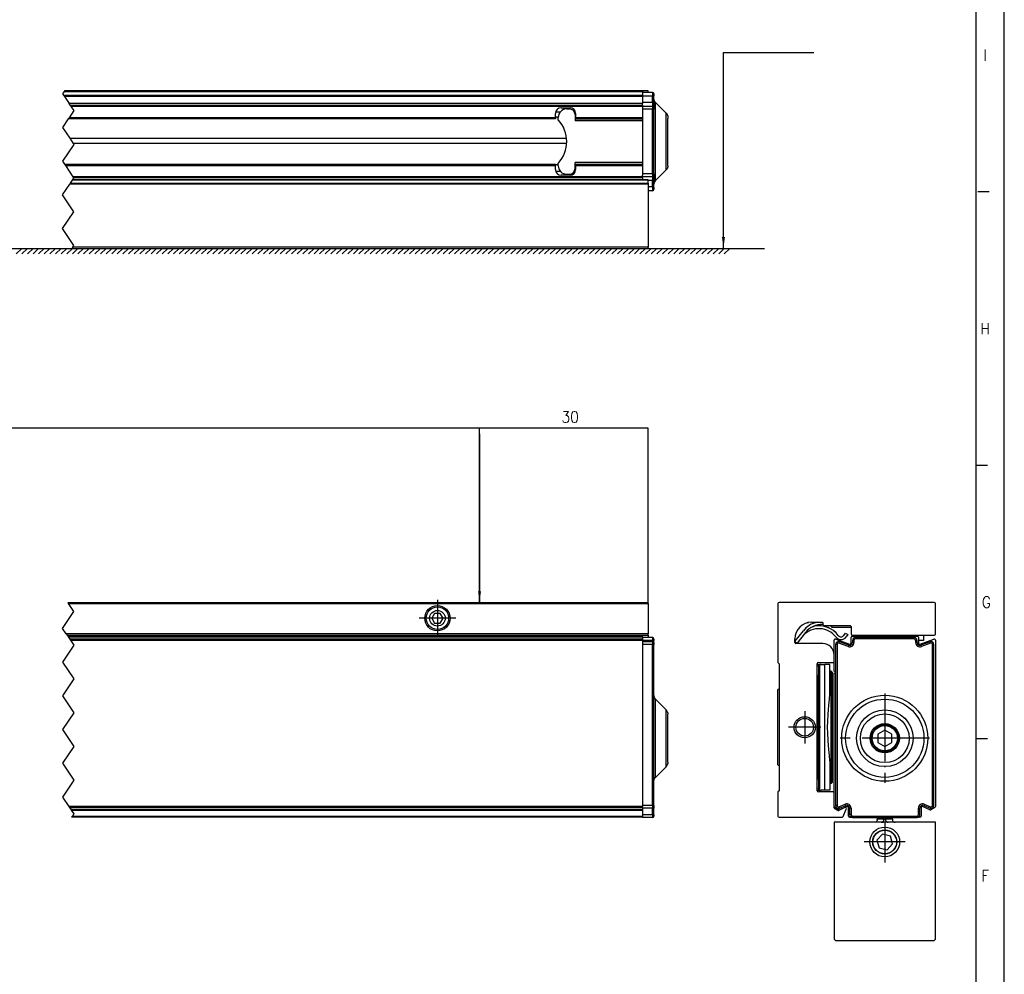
# Model space of a CAD drawing. Header units: inches. Extents: x -381 to 2260, y -418 to 176.
# Tile 20 of 24: x 284 to 459, y -164 to 6. Entities that reach past the tile are written whole.
import ezdxf

# ---------------------------------------------------------------- set-up
doc = ezdxf.new("R2010")
doc.units = ezdxf.units.IN
doc.linetypes.add('DOT_CENTER', pattern=[14, 12, -1, 0, -1])
doc.layers.add('1', color=7, linetype='Continuous')
doc.styles.add('CONVERTER_11', font='txt.shx', dxfattribs={"width": 0.9})
doc.dimstyles.get("Standard").update_dxf_attribs({"dimtxt": 0.18, "dimasz": 0.18, "dimexe": 0.18, "dimexo": 0.0625, "dimgap": 0.09, "dimtad": 0, "dimtih": 1, "dimtoh": 1, "dimdec": 4, "dimzin": 0, "dimdsep": 46, "dimtxsty": 'Standard', "dimcen": 0.09, "dimadec": 0, "dimazin": 0, "dimtfac": 1, "dimtdec": 4, "dimtofl": 0, "dimtmove": 0, "dimatfit": 3, "dimfxl": 1, "dimtolj": 1, "dimtzin": 0, "dimarcsym": 0})

# ---------------------------------------------------------------- blocks, each defined once
blk = doc.blocks.new('Marco_a1', base_point=(38.87, -121.38))
at = {"layer": '1', "color": 2, "linetype": 'Continuous'}
for p, q in [((458.87, -418.38), (458.87, 175.62)), ((456.18, -24.85), (454.18, -24.85)), ((455.87, -73.51), (453.87, -73.51)), ((455.87, -122.18), (453.87, -122.18))]:
    blk.add_line(p, q, dxfattribs=at)
at = {"layer": '1', "color": 7, "linetype": 'Continuous'}
blk.add_line((453.87, -413.38), (453.87, 170.62), dxfattribs=at)
at = {"layer": '1', "color": 2, "char_height": 2, "attachment_point": 4, "line_spacing_factor": 1.20048, "style": 'CONVERTER_11'}
for s, insert in [('I', (455.18, -0.51)), ('H', (454.62, -49.18)), ('G', (454.87, -97.85)), ('F', (454.77, -146.51))]:
    blk.add_mtext(s, dxfattribs=dict(at, insert=insert))
blk = doc.blocks.new('Top', base_point=(38.87, -121.38))
blk.add_blockref('Marco_a1', (38.87, -121.38))
blk = doc.blocks.new('_dummy_frame', base_point=(-381.13, -418.38))
blk.add_blockref('Top', (38.87, -121.38))
blk = doc.blocks.new('SOPORTE_SV_1340__9', base_point=(-179.5, -132.5))
at = {"color": 2, "linetype": 'DOT_CENTER'}
for p, q in [((292.24, -97.89), (292.37, -98.09)), ((293.31, -99.5), (292.37, -98.09)), ((291.31, -102.5), (293.31, -99.5)), ((291.97, -103.49), (291.31, -102.5)), ((291.97, -103.49), (292.11, -103.7)), ((292.16, -103.77), (292.11, -103.7)), ((292.24, -103.89), (292.16, -103.77))]:
    blk.add_line(p, q, dxfattribs=at)
at = {"color": 7, "linetype": 'Continuous'}
for p, q in [((292.24, -97.89), (395.5, -97.89)), ((292.37, -98.09), (395.5, -98.09)), ((395.5, -98.09), (395.5, -97.89)), ((395.5, -98.09), (395.5, -103.49)), ((357.5, -99.83), (357, -100.69)), ((358.5, -99.83), (357.5, -99.83)), ((359, -100.69), (358.5, -99.83)), ((357, -100.69), (357.5, -101.56)), ((357.5, -101.56), (358.5, -101.56)), ((358.5, -101.56), (359, -100.69)), ((395.5, -103.49), (291.97, -103.49)), ((292.11, -103.7), (395.5, -103.7)), ((343, -103.7), (343, -103.89)), ((345, -103.7), (345, -103.89)), ((371, -103.7), (371, -103.89)), ((373, -103.7), (373, -103.89)), ((395.5, -103.7), (395.5, -103.49)), ((395.5, -103.7), (395.5, -103.77)), ((395.5, -103.77), (395.5, -104.08)), ((395.5, -104.08), (395.5, -104.14))]:
    blk.add_line(p, q, dxfattribs=at)
for radius in [2.25, 2, 1.39]:
    blk.add_circle((358, -100.69), radius, dxfattribs=at)
at = {"layer": '1', "color": 2, "linetype": 'DOT_CENTER'}
for p, q in [((358, -97.44), (358, -103.94)), ((361.25, -100.69), (354.75, -100.69))]:
    blk.add_line(p, q, dxfattribs=at)
blk = doc.blocks.new('PERFIL_SV_1340__10', base_point=(-183, -136.14))
at = {"color": 2, "linetype": 'DOT_CENTER'}
for p, q in [((292.24, -103.89), (292.37, -104.09)), ((292.37, -104.09), (292.57, -104.39)), ((292.57, -104.39), (292.7, -104.59)), ((292.7, -104.59), (293.31, -105.5)), ((293.31, -105.5), (291.31, -108.5)), ((291.31, -108.5), (293.31, -111.5)), ((293.31, -111.5), (291.31, -114.5)), ((291.31, -114.5), (293.31, -117.5)), ((293.31, -117.5), (291.31, -120.5)), ((291.31, -120.5), (293.31, -123.5)), ((293.31, -123.5), (291.31, -126.5)), ((291.31, -126.5), (293.31, -129.5)), ((293.31, -129.5), (291.31, -132.5)), ((291.31, -132.5), (292.44, -134.2)), ((292.44, -134.2), (292.56, -134.37)), ((292.56, -134.37), (292.83, -134.79)), ((292.83, -134.79), (292.85, -134.81)), ((292.85, -134.81), (293.31, -135.5)), ((293.05, -135.89), (292.91, -136.09)), ((293.31, -135.5), (293.05, -135.89))]:
    blk.add_line(p, q, dxfattribs=at)
at = {"color": 7, "linetype": 'Continuous'}
for p, q in [((292.24, -103.89), (394.5, -103.89)), ((394.5, -104.09), (292.37, -104.09)), ((394.5, -104.39), (292.57, -104.39)), ((292.7, -104.59), (394.5, -104.59)), ((394.5, -104.09), (394.5, -103.89)), ((394.5, -104.09), (394.5, -104.39)), ((396.25, -104.14), (394.5, -104.14)), ((394.5, -104.39), (394.5, -104.59)), ((394.5, -104.59), (394.5, -134.2)), ((396.25, -104.64), (394.5, -104.64)), ((394.5, -104.86), (396.25, -104.86)), ((396.25, -104.14), (396.25, -104.64)), ((396.5, -104.64), (396.25, -104.64)), ((396.25, -104.86), (396.25, -104.64)), ((396.25, -104.86), (396.34, -104.88)), ((396.25, -104.86), (396.25, -105.36)), ((396.34, -104.88), (396.47, -104.99)), ((396.47, -104.99), (396.5, -105.13)), ((396.5, -105.03), (396.48, -105.03)), ((396.5, -104.39), (396.5, -104.64)), ((396.5, -105.03), (396.5, -104.64)), ((396.5, -105.03), (396.5, -105.13)), ((396.25, -105.36), (394.5, -105.36)), ((396.5, -105.36), (396.25, -105.36)), ((396.25, -134.01), (396.25, -105.36)), ((396.5, -105.13), (396.5, -105.36)), ((396.5, -134.01), (396.5, -105.36)), ((396.5, -114.43), (396.51, -114.54)), ((396.51, -114.54), (396.55, -114.74)), ((396.55, -114.74), (396.63, -114.93)), ((396.63, -114.93), (396.76, -115.1)), ((396.76, -115.1), (396.77, -115.12)), ((396.77, -115.12), (396.79, -115.1)), ((396.79, -115.1), (398.71, -117.01)), ((396.79, -126.14), (396.79, -115.1)), ((398.71, -117.01), (398.8, -117.21)), ((398.71, -123.78), (398.71, -117.01)), ((398.8, -117.21), (398.87, -117.29)), ((398.87, -117.29), (398.98, -117.61)), ((398.98, -117.61), (399, -117.78)), ((399, -123.54), (399, -117.78)), ((398.71, -127.02), (398.71, -123.78)), ((399, -126.32), (399, -123.54)), ((396.79, -128.97), (396.79, -126.14)), ((396.79, -129.01), (398.71, -127.1)), ((398.8, -126.9), (398.71, -127.1)), ((398.71, -127.1), (398.71, -127.02)), ((398.87, -126.82), (398.8, -126.9)), ((398.98, -126.5), (398.87, -126.82)), ((399, -126.32), (398.98, -126.5)), ((396.5, -129.68), (396.51, -129.57)), ((396.51, -129.57), (396.55, -129.37)), ((396.55, -129.37), (396.63, -129.18)), ((396.63, -129.18), (396.76, -129.01)), ((396.76, -129.01), (396.77, -128.99)), ((396.77, -128.99), (396.79, -129.01)), ((396.79, -129.01), (396.79, -128.97)), ((394.5, -134.2), (292.44, -134.2)), ((292.56, -134.37), (394.5, -134.37)), ((394.5, -134.79), (292.83, -134.79)), ((292.85, -134.81), (394.5, -134.81)), ((396.25, -134.01), (394.5, -134.01)), ((394.5, -134.37), (394.5, -134.2)), ((394.5, -134.37), (394.5, -134.79)), ((396.25, -134.51), (394.5, -134.51)), ((394.5, -134.79), (394.5, -134.81)), ((394.5, -134.81), (394.5, -135.89)), ((396.5, -134.01), (396.25, -134.01)), ((396.25, -134.01), (396.25, -134.51)), ((396.25, -134.51), (396.34, -134.49)), ((396.25, -135.64), (396.25, -134.51)), ((396.34, -134.49), (396.47, -134.38)), ((396.5, -134.48), (396.35, -134.48)), ((396.47, -134.38), (396.5, -134.26)), ((396.5, -134.01), (396.5, -134.26)), ((396.5, -134.26), (396.5, -134.48)), ((396.5, -135.64), (396.5, -134.48)), ((394.5, -136.09), (292.91, -136.09)), ((293.05, -135.89), (394.5, -135.89)), ((396.25, -135.64), (394.5, -135.64)), ((394.5, -135.89), (394.5, -136.09)), ((394.5, -136.09), (394.5, -136.14)), ((396.25, -136.14), (394.5, -136.14)), ((396.5, -135.64), (396.25, -135.64)), ((396.25, -135.64), (396.25, -136.14)), ((396.5, -135.64), (396.5, -135.89))]:
    blk.add_line(p, q, dxfattribs=at)
for centre, start, end in [((396.25, -104.39), 0, 90), ((396.25, -135.89), 270, 0)]:
    blk.add_arc(centre, 0.25, start, end, dxfattribs=at)
blk = doc.blocks.new('REGLA_SV_1340__12', base_point=(-183, -158.1))
for name, p in [('SOPORTE_SV_1340__9', (-179.5, -132.5)), ('PERFIL_SV_1340__10', (-183, -136.14))]:
    blk.add_blockref(name, p)
blk = doc.blocks.new('SOPORTE_SV_1340__14', base_point=(-179.5, -34.89))
at = {"color": 7, "linetype": 'Continuous'}
for p, q in [((395.5, -6.89), (394.5, -6.89)), ((395.5, -7.09), (395.5, -6.89)), ((394.5, -7.09), (395.5, -7.09)), ((395.5, -7.09), (395.5, -7.15)), ((395.5, -22.74), (293.08, -22.74)), ((395.5, -22.72), (293.09, -22.72)), ((395.5, -22.72), (395.5, -22.74)), ((395.5, -23.31), (395.5, -22.74)), ((395.5, -23.49), (292.58, -23.49)), ((292.7, -23.31), (395.5, -23.31)), ((395.5, -23.31), (395.5, -23.49)), ((395.5, -23.49), (395.5, -34.69)), ((292.98, -34.89), (395.5, -34.89)), ((395.5, -34.69), (293.11, -34.69)), ((395.5, -34.89), (395.5, -34.69))]:
    blk.add_line(p, q, dxfattribs=at)
at = {"color": 2, "linetype": 'DOT_CENTER'}
for p, q in [((292.7, -23.31), (293.08, -22.74)), ((293.09, -22.72), (293.08, -22.74)), ((291.31, -25.39), (292.58, -23.49)), ((292.7, -23.31), (292.58, -23.49)), ((293.31, -28.39), (291.31, -25.39)), ((291.31, -31.39), (293.31, -28.39)), ((293.31, -34.39), (291.31, -31.39)), ((293.11, -34.69), (292.98, -34.89)), ((293.11, -34.69), (293.31, -34.39))]:
    blk.add_line(p, q, dxfattribs=at)
blk = doc.blocks.new('PERFIL_SV_1340__15', base_point=(-183, -24.64))
at = {"color": 2, "linetype": 'DOT_CENTER'}
for p, q in [((291.58, -6.99), (291.31, -7.39)), ((291.64, -6.89), (291.58, -6.99)), ((291.31, -7.39), (291.52, -7.72)), ((291.52, -7.72), (291.65, -7.9)), ((291.65, -7.9), (292.48, -9.15)), ((293.31, -10.39), (292.46, -11.66)), ((292.67, -9.44), (292.48, -9.15)), ((292.67, -9.44), (292.8, -9.64)), ((292.8, -9.64), (293.31, -10.39)), ((292.33, -11.86), (291.31, -13.39)), ((292.46, -11.66), (292.33, -11.86)), ((291.31, -13.39), (292.57, -15.29)), ((292.57, -15.29), (293.22, -16.26)), ((293.31, -16.39), (291.31, -19.39)), ((293.22, -16.26), (293.31, -16.39)), ((291.31, -19.39), (291.66, -19.93)), ((291.66, -19.93), (291.8, -20.13)), ((291.8, -20.13), (293.15, -22.15)), ((293.15, -22.64), (293.09, -22.72)), ((293.15, -22.15), (293.28, -22.35)), ((293.15, -22.64), (293.31, -22.39)), ((293.31, -22.39), (293.28, -22.35))]:
    blk.add_line(p, q, dxfattribs=at)
at = {"color": 7, "linetype": 'Continuous'}
for p, q in [((291.58, -6.99), (394.5, -6.99)), ((394.5, -6.89), (291.64, -6.89)), ((394.5, -6.99), (394.5, -6.89)), ((394.5, -6.99), (394.5, -7.72)), ((394.5, -7.72), (291.52, -7.72)), ((394.5, -7.9), (291.65, -7.9)), ((396.25, -7.14), (394.5, -7.14)), ((394.5, -7.72), (394.5, -7.9)), ((396.25, -7.83), (394.5, -7.83)), ((394.5, -7.9), (394.5, -9.15)), ((396.25, -7.14), (396.25, -7.83)), ((396.25, -8.96), (396.25, -7.83)), ((396.5, -7.39), (396.5, -7.74)), ((396.5, -8.87), (396.5, -7.74)), ((396.51, -8.34), (396.5, -8.23)), ((396.55, -8.54), (396.51, -8.34)), ((396.63, -8.73), (396.55, -8.54)), ((396.76, -8.9), (396.63, -8.73)), ((394.5, -9.15), (292.48, -9.15)), ((292.67, -9.44), (394.5, -9.44)), ((394.5, -9.64), (292.8, -9.64)), ((380, -9.89), (381.6, -9.89)), ((381, -10.09), (381.5, -10.09)), ((396.25, -8.96), (394.5, -8.96)), ((394.5, -9.44), (394.5, -9.15)), ((394.5, -9.44), (394.5, -9.64)), ((394.5, -9.64), (394.5, -9.93)), ((396.25, -9.64), (394.5, -9.64)), ((394.5, -9.93), (394.5, -10.14)), ((396.25, -10.14), (394.5, -10.14)), ((394.5, -10.14), (394.5, -21.64)), ((396.25, -8.96), (396.25, -9.64)), ((396.25, -9.64), (396.25, -10.14)), ((396.5, -10.14), (396.25, -10.14)), ((396.25, -21.64), (396.25, -10.14)), ((396.5, -8.87), (396.5, -9.89)), ((396.5, -9.89), (396.5, -10.14)), ((396.5, -21.64), (396.5, -10.14)), ((396.79, -8.94), (396.76, -8.9)), ((396.79, -8.94), (398.71, -10.85)), ((396.79, -16.62), (396.79, -8.94)), ((379, -11.86), (292.33, -11.86)), ((379, -11.66), (292.46, -11.66)), ((379, -11.66), (379, -10.89)), ((379, -11.51), (379.52, -11.51)), ((379, -11.66), (379, -11.86)), ((379.84, -10.64), (379.05, -10.64)), ((379.5, -12.02), (379.5, -11.59)), ((382.55, -10.64), (382.39, -10.64)), ((382.5, -11.09), (382.5, -12.19)), ((382.5, -11.51), (382.6, -11.51)), ((382.6, -11.59), (382.5, -11.59)), ((394.5, -12.19), (382.5, -12.19)), ((382.6, -10.89), (382.6, -11.66)), ((382.6, -11.66), (382.6, -11.86)), ((394.5, -11.66), (382.6, -11.66)), ((382.6, -11.86), (394.5, -11.86)), ((398.71, -10.85), (398.87, -11.06)), ((398.71, -16.77), (398.71, -10.85)), ((398.87, -11.06), (398.98, -11.39)), ((398.98, -11.39), (399, -11.82)), ((399, -16.65), (399, -11.82)), ((292.57, -15.29), (380.88, -15.29)), ((380.93, -16.26), (293.22, -16.26)), ((396.79, -22.85), (396.79, -16.62)), ((398.71, -20.94), (398.71, -16.77)), ((399, -20.23), (399, -16.65)), ((291.66, -19.93), (379, -19.93)), ((291.8, -20.13), (379, -20.13)), ((379, -19.93), (379, -20.13)), ((379.5, -20.03), (379, -20.03)), ((379, -20.89), (379, -20.13)), ((379.5, -20.19), (379.5, -19.77)), ((394.5, -19.59), (382.5, -19.59)), ((382.5, -20.69), (382.5, -19.59)), ((382.6, -20.19), (382.5, -20.19)), ((382.6, -19.93), (394.5, -19.93)), ((382.6, -19.93), (382.6, -20.13)), ((382.6, -20.13), (394.5, -20.13)), ((382.6, -20.13), (382.6, -20.89)), ((396.79, -22.85), (398.71, -20.94)), ((398.87, -20.73), (398.71, -20.94)), ((398.98, -20.4), (398.87, -20.73)), ((399, -20.23), (398.98, -20.4)), ((394.5, -22.15), (293.15, -22.15)), ((293.15, -22.64), (394.5, -22.64)), ((394.5, -22.35), (293.28, -22.35)), ((379.05, -21.15), (379.84, -21.15)), ((381.6, -21.89), (380, -21.89)), ((381, -21.69), (381.5, -21.69)), ((382.39, -21.15), (382.55, -21.15)), ((396.25, -21.64), (394.5, -21.64)), ((394.5, -21.64), (394.5, -21.86)), ((394.5, -22.15), (394.5, -21.86)), ((396.25, -22.14), (394.5, -22.15)), ((394.5, -22.35), (394.5, -22.15)), ((394.5, -22.35), (394.5, -22.64)), ((394.5, -22.64), (394.5, -22.72)), ((396.5, -21.64), (396.25, -21.64)), ((396.25, -21.64), (396.25, -22.14)), ((396.25, -22.14), (396.25, -22.83)), ((396.5, -21.64), (396.5, -21.89)), ((396.5, -21.95), (396.5, -21.94)), ((396.5, -21.95), (396.5, -22.92)), ((396.25, -22.83), (395.5, -22.83)), ((396.25, -23.96), (395.5, -23.96)), ((396.25, -23.96), (396.25, -22.83)), ((396.25, -23.96), (396.25, -24.64)), ((396.5, -24.05), (396.5, -22.92)), ((396.51, -23.45), (396.5, -23.39)), ((396.5, -24.05), (396.5, -24.39)), ((396.55, -23.25), (396.51, -23.45)), ((396.63, -23.06), (396.55, -23.25)), ((396.76, -22.89), (396.63, -23.06)), ((396.79, -22.85), (396.76, -22.89)), ((396.25, -24.64), (395.5, -24.64))]:
    blk.add_line(p, q, dxfattribs=at)
for centre, radius, start, end in [((396.25, -7.39), 0.25, 0, 90), ((380, -10.89), 1, 90, 180), ((381, -11.59), 1.5, 90, 180), ((381.5, -11.09), 1, 0, 90), ((381.6, -10.89), 1, 0, 90), ((396.25, -9.89), 0.25, 0, 90), ((375.24, -15.89), 5.76, 317.6775, 42.3225), ((380, -20.89), 1, 180, 270), ((381, -20.19), 1.5, 180, 270), ((381.5, -20.69), 1, 270, 0), ((381.6, -20.89), 1, 270, 0), ((396.25, -21.89), 0.25, 270, 0), ((396.25, -24.39), 0.25, 270, 0)]:
    blk.add_arc(centre, radius, start, end, dxfattribs=at)
for points, knots in [([(396.25, -7.83), (396.27, -7.83), (396.32, -7.83), (396.39, -7.82), (396.44, -7.8), (396.47, -7.78), (396.48, -7.77)], [0, 0, 0, 0, 0.0726793, 0.1400146, 0.1973708, 0.241742, 0.241742, 0.241742, 0.241742]), ([(396.48, -7.77), (396.49, -7.77), (396.5, -7.76), (396.5, -7.74), (396.5, -7.74)], [0, 0, 0, 0, 0.02249161, 0.04123303, 0.04123303, 0.04123303, 0.04123303]), ([(396.25, -8.96), (396.28, -8.96), (396.33, -8.96), (396.41, -8.94), (396.46, -8.92), (396.49, -8.89), (396.5, -8.88)], [0, 0, 0, 0, 0.0856887, 0.1625903, 0.2236218, 0.266048, 0.266048, 0.266048, 0.266048]), ([(396.5, -22.91), (396.49, -22.9), (396.47, -22.87), (396.41, -22.85), (396.33, -22.83), (396.28, -22.83), (396.25, -22.83)], [0, 0, 0, 0, 0.0473299, 0.1089214, 0.185823, 0.2715117, 0.2715117, 0.2715117, 0.2715117]), ([(396.48, -24.02), (396.47, -24.01), (396.44, -23.99), (396.39, -23.97), (396.32, -23.96), (396.27, -23.96), (396.25, -23.96)], [0, 0, 0, 0, 0.0443711, 0.1017276, 0.1690634, 0.2417434, 0.2417434, 0.2417434, 0.2417434]), ([(396.5, -24.05), (396.5, -24.05), (396.5, -24.03), (396.49, -24.02), (396.48, -24.02)], [0, 0, 0, 0, 0.01874085, 0.0412316, 0.0412316, 0.0412316, 0.0412316])]:
    blk.add_open_spline(points, degree=3, knots=knots, dxfattribs=at)
for points in [[(396.5, -8.88), (396.5, -8.88), (396.5, -8.88), (396.5, -8.87), (396.5, -8.87)], [(396.5, -22.92), (396.5, -22.92), (396.5, -22.92), (396.5, -22.91), (396.5, -22.91)]]:
    blk.add_open_spline(points, degree=3, dxfattribs=at)
blk = doc.blocks.new('REGLA_SV_1340__17', base_point=(-183, -34.89))
for name, p in [('PERFIL_SV_1340__15', (-183, -24.64)), ('SOPORTE_SV_1340__14', (-179.5, -34.89))]:
    blk.add_blockref(name, p)
blk = doc.blocks.new('SOPORTE_SV_1340__30', base_point=(418.6, -136.09))
at = {"color": 7, "linetype": 'Continuous'}
for p, q in [((418.6, -98.09), (418.6, -108.59)), ((446.4, -97.89), (418.8, -97.89)), ((446.6, -103.49), (446.6, -98.09)), ((423.66, -101.55), (423.69, -101.54)), ((423.69, -101.54), (423.66, -101.55)), ((423.92, -101.47), (423.8, -101.5)), ((423.8, -101.5), (423.91, -101.48)), ((423.96, -101.46), (424.02, -101.45)), ((424.02, -101.45), (423.96, -101.46)), ((424.6, -101.39), (426.4, -101.39)), ((426.4, -101.39), (426.42, -101.4)), ((426.42, -101.4), (426.5, -101.42)), ((426.5, -101.42), (426.51, -101.43)), ((426.5, -101.42), (426.51, -101.43)), ((426.51, -101.43), (426.53, -101.45)), ((426.53, -101.45), (426.58, -101.51)), ((426.57, -101.49), (426.54, -101.8)), ((426.58, -101.51), (426.59, -101.54)), ((426.59, -101.54), (426.6, -101.55)), ((426.6, -101.55), (426.6, -101.59)), ((426.6, -101.59), (426.6, -101.79)), ((421.6, -104.85), (423.12, -102.91)), ((423.51, -103.22), (421.97, -105.19)), ((424.77, -102.2), (425.07, -102.13)), ((426.6, -101.84), (426.6, -101.79)), ((426.6, -101.79), (426.6, -101.81)), ((426.6, -101.81), (426.6, -101.79)), ((426.6, -101.79), (426.6, -101.84)), ((426.6, -101.81), (426.6, -101.84)), ((426.6, -101.84), (426.6, -101.81)), ((426.6, -101.84), (426.61, -101.85)), ((426.61, -101.85), (426.6, -101.84)), ((426.6, -101.84), (426.61, -101.85)), ((426.61, -101.85), (426.62, -101.88)), ((426.61, -101.85), (426.62, -101.88)), ((426.62, -101.88), (426.63, -101.89)), ((426.62, -101.88), (426.66, -101.94)), ((426.63, -101.89), (426.64, -101.91)), ((426.64, -101.91), (426.65, -101.92)), ((426.65, -101.92), (426.66, -101.94)), ((426.66, -101.94), (426.69, -101.96)), ((426.67, -101.95), (426.69, -101.96)), ((426.69, -101.96), (426.7, -101.97)), ((426.7, -101.97), (426.74, -101.98)), ((426.7, -101.97), (426.78, -101.99)), ((426.74, -101.98), (426.75, -101.99)), ((426.75, -101.99), (426.77, -101.99)), ((426.77, -101.99), (426.78, -101.99)), ((426.78, -101.99), (426.8, -102)), ((426.78, -101.99), (426.8, -102)), ((426.8, -102), (431.4, -102)), ((427.9, -102), (428.2, -102.29)), ((428.2, -102.17), (428.2, -102)), ((428.2, -102.29), (428.2, -102.17)), ((428.2, -102.29), (431.6, -102.29)), ((430.3, -103.74), (430.59, -103.33)), ((430.3, -103.74), (430.59, -103.33)), ((430.3, -103.74), (430.59, -103.33)), ((430.3, -103.74), (430.59, -103.33)), ((430.3, -103.74), (430.59, -103.33)), ((430.3, -103.74), (430.59, -103.33)), ((430.59, -103.33), (431, -103.62)), ((431.4, -102), (431.42, -102)), ((431.42, -102), (431.5, -102.02)), ((431.5, -102.02), (431.51, -102.03)), ((431.51, -102.03), (431.53, -102.05)), ((431.53, -102.05), (431.58, -102.11)), ((431.58, -102.11), (431.59, -102.14)), ((431.59, -102.14), (431.6, -102.15)), ((431.6, -102.15), (431.6, -102.19)), ((431.6, -102.19), (431.6, -103.49)), ((421.6, -104.99), (421.6, -104.39)), ((421.97, -105.19), (421.6, -104.9)), ((423.1, -103.76), (422.92, -103.98)), ((423.1, -103.76), (422.92, -103.98)), ((423.1, -103.76), (422.92, -103.98)), ((423.1, -103.76), (422.92, -103.98)), ((423.1, -103.76), (422.92, -103.98)), ((423.1, -103.76), (422.92, -103.98)), ((431, -103.62), (430.71, -104.03)), ((431, -103.62), (430.71, -104.03)), ((431, -103.62), (430.71, -104.03)), ((431, -103.62), (430.71, -104.03)), ((431, -103.62), (430.71, -104.03)), ((431, -103.62), (430.71, -104.03)), ((431.8, -103.7), (446.4, -103.7)), ((443.3, -103.7), (443.3, -103.89)), ((444.5, -104.64), (443.6, -104.64)), ((444.5, -103.7), (444.5, -104.64)), ((426.6, -105.19), (421.8, -105.19)), ((418.6, -108.59), (418.8, -108.79)), ((425.8, -108.59), (428.4, -108.59)), ((428.6, -108.39), (428.6, -107.19)), ((418.8, -108.79), (418.8, -131.39)), ((425.6, -131.39), (425.6, -108.79)), ((425.69, -108.9), (425.6, -108.9)), ((425.6, -108.9), (425.69, -108.9)), ((425.69, -108.9), (426.28, -108.9)), ((425.8, -109.29), (425.81, -109.19)), ((425.8, -109.29), (425.8, -110.89)), ((425.81, -109.19), (425.84, -109.09)), ((425.84, -109.09), (425.85, -109.06)), ((425.85, -109.06), (425.87, -109.04)), ((425.87, -109.04), (425.92, -108.99)), ((425.92, -108.99), (426, -108.95)), ((426, -108.95), (426.03, -108.94)), ((426.1, -108.92), (426.03, -108.94)), ((426.03, -131.25), (426.03, -108.94)), ((426.28, -108.9), (426.1, -108.92)), ((426.28, -108.9), (426.96, -108.9)), ((427.8, -108.9), (426.96, -108.9)), ((426.96, -131.29), (426.96, -108.9)), ((427.8, -114.12), (427.8, -108.9)), ((428.05, -110.09), (427.8, -110.09)), ((428.05, -110.09), (428.3, -110.34)), ((428.05, -124.16), (428.05, -110.09)), ((428.3, -129.84), (428.3, -110.34)), ((425.6, -110.89), (425.8, -110.89)), ((425.8, -129.29), (425.8, -110.89)), ((418.7, -113.29), (418.6, -113.4)), ((418.6, -121.26), (418.6, -113.4)), ((418.8, -113.23), (418.7, -113.29)), ((418.8, -113.23), (418.7, -113.29)), ((418.8, -113.23), (418.7, -113.29)), ((418.8, -113.23), (418.7, -113.29)), ((418.8, -113.23), (418.7, -113.29)), ((418.8, -113.23), (418.7, -113.29)), ((427.67, -116.14), (427.76, -115.1)), ((427.76, -115.07), (427.8, -114.12)), ((427.76, -115.1), (427.76, -115.07)), ((427.52, -117.79), (427.59, -117)), ((427.59, -117), (427.67, -116.14)), ((427.42, -120.1), (427.44, -119.05)), ((427.44, -119.05), (427.52, -117.79)), ((427.44, -121.14), (427.42, -120.1)), ((418.6, -126.79), (418.6, -121.26)), ((427.52, -122.4), (427.44, -121.14)), ((427.53, -122.5), (427.52, -122.4)), ((427.67, -124.05), (427.53, -122.5)), ((427.76, -125.09), (427.67, -124.05)), ((428.05, -130.09), (428.05, -124.16)), ((427.76, -125.12), (427.76, -125.09)), ((427.8, -126.07), (427.76, -125.12)), ((427.8, -126.07), (427.8, -131.29)), ((418.7, -126.9), (418.6, -126.79)), ((418.8, -126.96), (418.7, -126.9)), ((425.6, -129.29), (425.8, -129.29)), ((425.8, -129.29), (425.8, -130.89)), ((425.69, -131.29), (425.6, -131.29)), ((425.69, -131.29), (426.28, -131.29)), ((425.8, -130.95), (425.8, -130.89)), ((425.81, -131), (425.8, -130.95)), ((425.85, -131.13), (425.81, -131)), ((425.87, -131.15), (425.85, -131.13)), ((426, -131.24), (425.87, -131.15)), ((426.03, -131.25), (426, -131.24)), ((426.03, -131.25), (426.28, -131.29)), ((426.96, -131.29), (426.28, -131.29)), ((427.8, -131.29), (426.96, -131.29)), ((428.05, -130.09), (427.8, -130.09)), ((428.05, -130.09), (428.3, -129.84)), ((418.8, -131.39), (418.6, -131.59)), ((418.6, -131.59), (418.6, -135.89)), ((428.4, -131.59), (425.8, -131.59)), ((428.6, -134.43), (428.6, -131.79)), ((429.22, -134.9), (428.7, -134.6)), ((430.49, -134.38), (429.41, -134.91)), ((430.19, -135.97), (430.76, -134.64)), ((418.8, -136.09), (430.01, -136.09))]:
    blk.add_line(p, q, dxfattribs=at)
for radius in [1.88, 1.57]:
    blk.add_circle((423.35, -120.09), radius, dxfattribs=at)
for centre, radius, start, end in [((418.8, -98.09), 0.2, 90, 180), ((446.4, -98.09), 0.2, 360, 90), ((446.4, -98.1), 0.2, 0.0296, 6.0301), ((424.6, -104.39), 3, 90, 180), ((426.44, -105.52), 4.22, 102.1238, 141.8537), ((425.89, -106.36), 3.81, 37.134, 136.9999), ((426.44, -105.52), 4.22, 129.6158, 141.854), ((426.44, -105.52), 4.22, 129.6158, 141.854), ((426.44, -105.52), 4.22, 129.6158, 141.854), ((426.44, -105.52), 4.22, 129.6158, 141.854), ((426.44, -105.52), 4.22, 129.6158, 141.854), ((426.44, -105.52), 4.22, 129.6158, 141.854), ((426.44, -105.52), 4.22, 129.6158, 141.854), ((426.44, -105.52), 4.22, 129.6158, 141.854), ((426.44, -105.52), 4.22, 129.6158, 141.854), ((426.44, -105.52), 4.22, 129.6158, 141.854), ((426.44, -105.52), 4.22, 129.6158, 141.854), ((426.44, -105.52), 3.72, 88.3749, 141.8537), ((425.89, -106.36), 4.31, 37.134, 101.0001), ((425.89, -106.36), 4.31, 64.9994, 76.9994), ((425.89, -106.36), 4.31, 64.9994, 76.9994), ((425.89, -106.36), 4.31, 64.9994, 76.9994), ((425.89, -106.36), 4.31, 64.9994, 76.9994), ((425.89, -106.36), 4.31, 64.9994, 76.9994), ((425.89, -106.36), 4.31, 37.1337, 52.9998), ((425.89, -106.36), 4.31, 37.1337, 52.9998), ((425.89, -106.36), 4.31, 37.1337, 52.9998), ((425.89, -106.36), 4.31, 37.1337, 52.9998), ((425.89, -106.36), 4.31, 37.1337, 52.9998), ((421.8, -104.99), 0.2, 180, 270), ((429.81, -103.4), 1.1, 217.134, 325), ((429.81, -103.4), 1.1, 217.1351, 233.001), ((429.81, -103.4), 1.1, 217.1351, 233.001), ((429.81, -103.4), 1.1, 217.1351, 233.001), ((429.81, -103.4), 1.1, 217.1351, 233.001), ((429.81, -103.4), 1.1, 217.1351, 233.001), ((429.81, -103.4), 0.6, 217.134, 325), ((429.81, -103.4), 0.6, 220.9969, 244.997), ((429.81, -103.4), 0.6, 220.9969, 244.997), ((429.81, -103.4), 0.6, 220.9969, 244.997), ((429.81, -103.4), 0.6, 220.9969, 244.997), ((429.81, -103.4), 0.6, 220.9969, 244.997), ((429.81, -103.4), 1.1, 293, 305.0007), ((429.81, -103.4), 1.1, 293, 305.0007), ((429.81, -103.4), 1.1, 293, 305.0007), ((429.81, -103.4), 1.1, 293, 305.0007), ((429.81, -103.4), 1.1, 293, 305.0007), ((431.8, -103.49), 0.2, 180, 270), ((446.4, -103.49), 0.2, 270, 0), ((446.4, -103.49), 0.2, 353.9699, 359.972), ((426.6, -107.19), 2, 360, 90), ((425.8, -108.79), 0.2, 90, 180), ((428.4, -108.39), 0.2, 270, 0), ((425.8, -131.39), 0.2, 180, 270), ((428.4, -131.79), 0.2, 0, 90), ((428.8, -134.43), 0.2, 180, 240), ((430.57, -134.56), 0.2, 336.8689, 116), ((418.8, -135.89), 0.2, 180, 270), ((429.32, -134.73), 0.2, 240, 296), ((430.01, -135.89), 0.2, 270, 336.8689)]:
    blk.add_arc(centre, radius, start, end, dxfattribs=at)
at = {"layer": '1', "color": 2, "linetype": 'DOT_CENTER'}
for p, q in [((423.35, -117.22), (423.35, -122.97)), ((426.23, -120.09), (420.48, -120.09))]:
    blk.add_line(p, q, dxfattribs=at)
blk = doc.blocks.new('PERFIL_SV_1340__31', base_point=(428.6, -136.14))
at = {"color": 7, "linetype": 'Continuous'}
for p, q in [((428.6, -110.09), (428.6, -104.59)), ((428.87, -104.4), (431.33, -105.3)), ((429.44, -105.13), (429.52, -104.89)), ((431.18, -105.5), (429.52, -104.89)), ((431.6, -105.11), (431.6, -104.09)), ((431.8, -103.89), (443.4, -103.89)), ((432.1, -104.64), (431.85, -104.64)), ((431.85, -104.64), (431.85, -105.03)), ((432.1, -105.03), (431.85, -105.03)), ((432.1, -104.64), (432.1, -105.03)), ((432.35, -104.39), (432.35, -104.14)), ((442.85, -104.14), (432.35, -104.14)), ((442.85, -104.39), (432.35, -104.39)), ((442.85, -104.39), (442.85, -104.14)), ((443.1, -105.03), (443.1, -104.64)), ((443.1, -104.64), (443.35, -104.64)), ((443.1, -105.03), (443.35, -105.03)), ((443.35, -105.03), (443.35, -104.64)), ((443.6, -104.09), (443.6, -105.11)), ((443.87, -105.3), (446.33, -104.4)), ((445.68, -104.89), (444.02, -105.5)), ((445.76, -105.13), (445.68, -104.89)), ((446.6, -104.59), (446.6, -134.2)), ((429.1, -105.36), (428.85, -105.36)), ((428.85, -105.36), (428.85, -134.01)), ((429.1, -105.36), (429.1, -134.01)), ((431.09, -105.73), (429.44, -105.13)), ((431.09, -105.73), (431.18, -105.5)), ((444.11, -105.73), (444.02, -105.5)), ((445.76, -105.13), (444.11, -105.73)), ((446.1, -105.36), (446.35, -105.36)), ((446.1, -134.01), (446.1, -105.36)), ((446.35, -134.01), (446.35, -105.36)), ((428.6, -134.2), (428.6, -110.49)), ((437.6, -120.61), (436.35, -121.33)), ((438.85, -121.33), (437.6, -120.61)), ((436.35, -121.33), (436.35, -122.78)), ((438.85, -122.78), (438.85, -121.33)), ((436.35, -122.78), (437.6, -123.5)), ((437.6, -123.5), (438.85, -122.78)), ((429.42, -134.79), (428.7, -134.37)), ((429.1, -134.01), (428.85, -134.01)), ((429.44, -134.24), (430.57, -133.79)), ((429.44, -134.24), (429.54, -134.47)), ((429.54, -134.47), (430.66, -134.02)), ((430.86, -134.21), (429.6, -134.79)), ((430.57, -133.79), (430.66, -134.02)), ((431.14, -135.89), (431.14, -134.39)), ((431.6, -134.48), (431.35, -134.48)), ((431.35, -134.48), (431.35, -135.64)), ((431.6, -134.48), (431.6, -135.64)), ((443.6, -135.64), (443.6, -134.48)), ((443.6, -134.48), (443.85, -134.48)), ((443.85, -135.64), (443.85, -134.48)), ((444.06, -134.39), (444.06, -135.89)), ((445.6, -134.79), (444.34, -134.21)), ((444.63, -133.79), (444.54, -134.02)), ((444.54, -134.02), (445.66, -134.47)), ((444.63, -133.79), (445.76, -134.24)), ((445.76, -134.24), (445.66, -134.47)), ((446.5, -134.37), (445.78, -134.79)), ((446.1, -134.01), (446.35, -134.01)), ((431.34, -136.09), (431.63, -136.09)), ((431.6, -135.64), (431.35, -135.64)), ((431.66, -136.11), (431.63, -136.09)), ((431.85, -135.89), (431.85, -136.14)), ((431.85, -135.89), (443.35, -135.89)), ((431.85, -136.14), (443.35, -136.14)), ((443.35, -135.89), (443.35, -136.14)), ((443.86, -136.09), (443.57, -136.09)), ((443.6, -135.64), (443.85, -135.64))]:
    blk.add_line(p, q, dxfattribs=at)
for radius in [7.66, 6.96, 5.04, 4.34, 2.6, 2.42, 2.25]:
    blk.add_circle((437.6, -122.05), radius, dxfattribs=at)
for centre, radius, start, end in [((428.8, -104.59), 0.2, 70, 180), ((429.35, -105.36), 0.5, 69.8637, 180), ((429.35, -105.36), 0.25, 69.8637, 180), ((431.35, -105.03), 0.75, 249.8637, 0), ((431.35, -105.03), 0.5, 249.8637, 0), ((431.4, -105.11), 0.2, 250, 360), ((431.8, -104.09), 0.2, 90, 180), ((432.35, -104.64), 0.5, 90, 180), ((432.35, -104.64), 0.25, 90, 180), ((442.85, -104.64), 0.5, 0, 90), ((442.85, -104.64), 0.25, 0, 90), ((443.85, -105.03), 0.75, 180, 290.1363), ((443.85, -105.03), 0.5, 180, 290.1363), ((443.4, -104.09), 0.2, 360, 90), ((443.8, -105.11), 0.2, 180, 290), ((445.85, -105.36), 0.5, 360, 110.1363), ((445.85, -105.36), 0.25, 0, 110.1363), ((446.4, -104.59), 0.2, 360, 110), ((428.6, -110.29), 0.2, 270, 90), ((428.8, -134.2), 0.2, 180, 240), ((429.35, -134.01), 0.5, 180, 291.8014), ((429.35, -134.01), 0.25, 180, 291.8014), ((429.52, -134.61), 0.2, 240, 295), ((430.85, -134.48), 0.75, 0, 111.8014), ((430.85, -134.48), 0.5, 0, 111.8014), ((430.94, -134.39), 0.2, 360, 115), ((444.35, -134.48), 0.75, 68.1986, 180), ((444.35, -134.48), 0.5, 68.1986, 180), ((444.26, -134.39), 0.2, 65, 180), ((445.68, -134.61), 0.2, 245, 300), ((445.85, -134.01), 0.5, 248.1986, 0), ((445.85, -134.01), 0.25, 248.1986, 0), ((446.4, -134.2), 0.2, 300, 0), ((431.34, -135.89), 0.2, 180, 270), ((431.85, -135.64), 0.5, 180, 270), ((431.85, -135.64), 0.25, 180, 270), ((443.35, -135.64), 0.5, 270, 0), ((443.35, -135.64), 0.25, 270, 0), ((443.35, -135.64), 0.5, 292.5, 295.842), ((443.86, -135.89), 0.2, 270, 360)]:
    blk.add_arc(centre, radius, start, end, dxfattribs=at)
at = {"layer": '1', "color": 2, "linetype": 'DOT_CENTER'}
for p, q in [((437.6, -114.1), (437.6, -130.01)), ((437.6, -118.45), (437.6, -125.65)), ((445.56, -122.05), (429.64, -122.05)), ((441.2, -122.05), (434, -122.05))]:
    blk.add_line(p, q, dxfattribs=at)
blk = doc.blocks.new('CABEZA_S__32', base_point=(428.6, -158.1))
at = {"color": 7, "linetype": 'Continuous'}
for p, q in [((436.25, -136.56), (436.23, -136.66)), ((436.25, -136.14), (436.25, -136.42)), ((436.25, -136.5), (436.25, -136.42)), ((437.45, -136.42), (436.25, -136.42)), ((436.25, -136.5), (436.25, -136.56)), ((437.45, -136.14), (437.45, -136.42)), ((437.45, -136.43), (437.45, -136.42)), ((437.46, -136.44), (437.45, -136.43)), ((437.5, -136.47), (437.46, -136.44)), ((437.51, -136.48), (437.5, -136.47)), ((437.67, -136.48), (437.51, -136.48)), ((437.68, -136.47), (437.67, -136.48)), ((437.72, -136.44), (437.68, -136.47)), ((437.73, -136.43), (437.72, -136.44)), ((437.74, -136.42), (437.73, -136.43)), ((437.74, -136.14), (437.74, -136.42)), ((438.95, -136.42), (437.74, -136.42)), ((438.95, -136.42), (438.95, -136.14)), ((438.95, -136.42), (438.95, -136.5)), ((438.95, -136.5), (438.95, -136.56)), ((438.95, -136.56), (438.97, -136.66)), ((428.6, -137), (428.6, -157.8)), ((446.6, -137), (428.6, -137)), ((435.85, -136.99), (435.75, -137)), ((435.94, -136.97), (435.85, -136.99)), ((435.95, -136.96), (435.94, -136.97)), ((436.04, -136.91), (435.95, -136.96)), ((436.1, -136.86), (436.04, -136.91)), ((436.12, -136.84), (436.1, -136.86)), ((436.18, -136.75), (436.12, -136.84)), ((436.21, -136.7), (436.18, -136.75)), ((436.23, -136.66), (436.21, -136.7)), ((437.15, -137), (437.24, -137)), ((437.24, -137), (437.38, -137)), ((437.98, -137), (437.8, -137)), ((438.03, -137), (437.98, -137)), ((438.97, -136.66), (438.99, -136.7)), ((438.99, -136.7), (439.02, -136.75)), ((439.02, -136.75), (439.08, -136.84)), ((439.08, -136.84), (439.1, -136.86)), ((439.1, -136.86), (439.16, -136.91)), ((439.16, -136.91), (439.25, -136.96)), ((439.25, -136.96), (439.26, -136.97)), ((439.26, -136.97), (439.35, -136.99)), ((439.35, -136.99), (439.45, -137)), ((446.6, -157.8), (446.6, -137)), ((437.2, -139.12), (436.2, -140.16)), ((438.6, -139.46), (437.2, -139.12)), ((439, -140.85), (438.6, -139.46)), ((436.2, -140.16), (436.6, -141.55)), ((436.6, -141.55), (438, -141.89)), ((438, -141.89), (439, -140.85)), ((428.9, -158.1), (428.6, -157.8)), ((446.3, -158.1), (428.9, -158.1)), ((446.6, -157.8), (446.3, -158.1))]:
    blk.add_line(p, q, dxfattribs=at)
for radius in [2.65, 2.15, 2.1]:
    blk.add_circle((437.6, -140.5), radius, dxfattribs=at)
for points, knots in [([(436.96, -137), (437.01, -137), (437.1, -136.99), (437.24, -136.93), (437.34, -136.83), (437.42, -136.7), (437.46, -136.56), (437.45, -136.46), (437.45, -136.42)], [0, 0, 0, 0, 0.142945, 0.2862716, 0.4302328, 0.5748704, 0.7200031, 0.8652885, 0.8652885, 0.8652885, 0.8652885]), ([(437.74, -136.42), (437.73, -136.46), (437.72, -136.56), (437.76, -136.7), (437.84, -136.83), (437.94, -136.93), (438.08, -136.99), (438.17, -137), (438.22, -137)], [0, 0, 0, 0, 0.1454441, 0.2907339, 0.4355177, 0.5796089, 0.7230494, 0.8660985, 0.8660985, 0.8660985, 0.8660985])]:
    blk.add_open_spline(points, degree=3, knots=knots, dxfattribs=at)
at = {"layer": '1', "color": 2, "linetype": 'DOT_CENTER'}
for p, q in [((437.6, -136.85), (437.6, -144.15)), ((441.25, -140.5), (433.95, -140.5))]:
    blk.add_line(p, q, dxfattribs=at)
blk = doc.blocks.new('REGLA_SV_1340__33', base_point=(418.6, -158.1))
for name, p in [('SOPORTE_SV_1340__30', (418.6, -136.09)), ('PERFIL_SV_1340__31', (428.6, -136.14)), ('CABEZA_S__32', (428.6, -158.1))]:
    blk.add_blockref(name, p)
blk = doc.blocks.new('Izquierda1', base_point=(432.6, -128))
blk.add_blockref('REGLA_SV_1340__33', (418.6, -158.1))
blk = doc.blocks.new('Alzado1', base_point=(-42, -128))
at = {"layer": '1', "color": 2, "linetype": 'Continuous'}
for p, q in [((365.5, -67.895), (365.496, -97.895)), ((395.5, -66.895), (365.498, -66.895)), ((395.5, -97.895), (395.5, -66.895))]:
    blk.add_line(p, q, dxfattribs=at)
at = {"layer": '1', "color": 7}
blk.add_point((365.498, -66.895), dxfattribs=at)
at = {"layer": '1', "color": 2}
blk.add_solid([(365.233, -95.895), (365.76, -95.895), (365.496, -97.895)], dxfattribs=at)
blk.add_blockref('REGLA_SV_1340__12', (-183, -158.105))
at = {"layer": '1', "color": 2, "style": 'CONVERTER_11', "width": 0.9}
blk.add_text('30', height=2, dxfattribs=at).set_placement((380.08, -65.895))
at = {"layer": '1', "color": 2, "linetype": 'Continuous', "has_arrowhead": 0}
blk.add_leader([(365.496, -97.895), (365.498, -66.895), (118.538, -66.895)], dimstyle='Standard', dxfattribs=at)
blk = doc.blocks.new('Inferior1', base_point=(-42, -20.895))
at = {"layer": '1', "color": 7, "linetype": 'Continuous'}
for p, q in [((-187.788, -34.895), (416.212, -34.895)), ((284.046, -34.895), (283.046, -35.895)), ((285.046, -34.895), (284.046, -35.895)), ((286.046, -34.895), (285.046, -35.895)), ((287.046, -34.895), (286.046, -35.895)), ((288.046, -34.895), (287.046, -35.895)), ((289.046, -34.895), (288.046, -35.895)), ((290.046, -34.895), (289.046, -35.895)), ((291.046, -34.895), (290.046, -35.895)), ((292.046, -34.895), (291.046, -35.895)), ((293.046, -34.895), (292.046, -35.895)), ((294.046, -34.895), (293.046, -35.895)), ((295.046, -34.895), (294.046, -35.895)), ((296.046, -34.895), (295.046, -35.895)), ((297.046, -34.895), (296.046, -35.895)), ((298.046, -34.895), (297.046, -35.895)), ((299.046, -34.895), (298.046, -35.895)), ((300.046, -34.895), (299.046, -35.895)), ((301.046, -34.895), (300.046, -35.895)), ((302.046, -34.895), (301.046, -35.895)), ((303.046, -34.895), (302.046, -35.895)), ((304.046, -34.895), (303.046, -35.895)), ((305.046, -34.895), (304.046, -35.895)), ((306.046, -34.895), (305.046, -35.895)), ((307.046, -34.895), (306.046, -35.895)), ((308.046, -34.895), (307.046, -35.895)), ((309.046, -34.895), (308.046, -35.895)), ((310.046, -34.895), (309.046, -35.895)), ((311.046, -34.895), (310.046, -35.895)), ((312.046, -34.895), (311.046, -35.895)), ((313.046, -34.895), (312.046, -35.895)), ((314.046, -34.895), (313.046, -35.895)), ((315.046, -34.895), (314.046, -35.895)), ((316.046, -34.895), (315.046, -35.895)), ((317.046, -34.895), (316.046, -35.895)), ((318.046, -34.895), (317.046, -35.895)), ((319.046, -34.895), (318.046, -35.895)), ((320.046, -34.895), (319.046, -35.895)), ((321.046, -34.895), (320.046, -35.895)), ((322.046, -34.895), (321.046, -35.895)), ((323.046, -34.895), (322.046, -35.895)), ((324.046, -34.895), (323.046, -35.895)), ((325.046, -34.895), (324.046, -35.895)), ((326.046, -34.895), (325.046, -35.895)), ((327.046, -34.895), (326.046, -35.895)), ((328.046, -34.895), (327.046, -35.895)), ((329.046, -34.895), (328.046, -35.895)), ((330.046, -34.895), (329.046, -35.895)), ((331.046, -34.895), (330.046, -35.895)), ((332.046, -34.895), (331.046, -35.895)), ((333.046, -34.895), (332.046, -35.895)), ((334.046, -34.895), (333.046, -35.895)), ((335.046, -34.895), (334.046, -35.895)), ((336.046, -34.895), (335.046, -35.895)), ((337.046, -34.895), (336.046, -35.895)), ((338.046, -34.895), (337.046, -35.895)), ((339.046, -34.895), (338.046, -35.895)), ((340.046, -34.895), (339.046, -35.895)), ((341.046, -34.895), (340.046, -35.895)), ((342.046, -34.895), (341.046, -35.895)), ((343.046, -34.895), (342.046, -35.895)), ((344.046, -34.895), (343.046, -35.895)), ((345.046, -34.895), (344.046, -35.895)), ((346.046, -34.895), (345.046, -35.895)), ((347.046, -34.895), (346.046, -35.895)), ((348.046, -34.895), (347.046, -35.895)), ((349.046, -34.895), (348.046, -35.895)), ((350.046, -34.895), (349.046, -35.895)), ((351.046, -34.895), (350.046, -35.895)), ((352.046, -34.895), (351.046, -35.895)), ((353.046, -34.895), (352.046, -35.895)), ((354.046, -34.895), (353.046, -35.895)), ((355.046, -34.895), (354.046, -35.895)), ((356.046, -34.895), (355.046, -35.895)), ((357.046, -34.895), (356.046, -35.895)), ((358.046, -34.895), (357.046, -35.895)), ((359.046, -34.895), (358.046, -35.895)), ((360.046, -34.895), (359.046, -35.895)), ((361.046, -34.895), (360.046, -35.895)), ((362.046, -34.895), (361.046, -35.895)), ((363.046, -34.895), (362.046, -35.895)), ((364.046, -34.895), (363.046, -35.895)), ((365.046, -34.895), (364.046, -35.895)), ((366.046, -34.895), (365.046, -35.895)), ((367.046, -34.895), (366.046, -35.895)), ((368.046, -34.895), (367.046, -35.895)), ((369.046, -34.895), (368.046, -35.895)), ((370.046, -34.895), (369.046, -35.895)), ((371.046, -34.895), (370.046, -35.895)), ((372.046, -34.895), (371.046, -35.895)), ((373.046, -34.895), (372.046, -35.895)), ((374.046, -34.895), (373.046, -35.895)), ((375.046, -34.895), (374.046, -35.895)), ((376.046, -34.895), (375.046, -35.895)), ((377.046, -34.895), (376.046, -35.895)), ((378.046, -34.895), (377.046, -35.895)), ((379.046, -34.895), (378.046, -35.895)), ((380.046, -34.895), (379.046, -35.895)), ((381.046, -34.895), (380.046, -35.895)), ((382.046, -34.895), (381.046, -35.895)), ((383.046, -34.895), (382.046, -35.895)), ((384.046, -34.895), (383.046, -35.895)), ((385.046, -34.895), (384.046, -35.895)), ((386.046, -34.895), (385.046, -35.895)), ((387.046, -34.895), (386.046, -35.895)), ((388.046, -34.895), (387.046, -35.895)), ((389.046, -34.895), (388.046, -35.895)), ((390.046, -34.895), (389.046, -35.895)), ((391.046, -34.895), (390.046, -35.895)), ((392.046, -34.895), (391.046, -35.895)), ((393.046, -34.895), (392.046, -35.895)), ((394.046, -34.895), (393.046, -35.895)), ((395.046, -34.895), (394.046, -35.895)), ((396.046, -34.895), (395.046, -35.895)), ((397.046, -34.895), (396.046, -35.895)), ((398.046, -34.895), (397.046, -35.895)), ((399.046, -34.895), (398.046, -35.895)), ((400.046, -34.895), (399.046, -35.895)), ((401.046, -34.895), (400.046, -35.895)), ((402.046, -34.895), (401.046, -35.895)), ((403.046, -34.895), (402.046, -35.895)), ((404.046, -34.895), (403.046, -35.895)), ((405.046, -34.895), (404.046, -35.895)), ((406.046, -34.895), (405.046, -35.895)), ((407.046, -34.895), (406.046, -35.895)), ((408.046, -34.895), (407.046, -35.895)), ((409.046, -34.895), (408.046, -35.895)), ((410.046, -34.895), (409.046, -35.895))]:
    blk.add_line(p, q, dxfattribs=at)
at = {"layer": '1', "color": 2}
blk.add_solid([(408.635, -32.895), (409.162, -32.895), (408.898, -34.895)], dxfattribs=at)
blk.add_blockref('REGLA_SV_1340__17', (-183, -34.895))
at = {"layer": '1', "color": 2, "linetype": 'Continuous', "has_arrowhead": 0}
blk.add_leader([(408.898, -34.895), (408.898, -0.038), (424.961, -0.038)], dimstyle='Standard', dxfattribs=at)

msp = doc.modelspace()

# ---------------------------------------------------------------- block references
for name, p in [('Inferior1', (-42, -20.89)), ('Alzado1', (-42, -128)), ('Izquierda1', (432.6, -128))]:
    msp.add_blockref(name, p)
at = {"layer": '1'}
msp.add_blockref('_dummy_frame', (-381.13, -418.38), dxfattribs=at)

doc.saveas('drawing.dxf')
